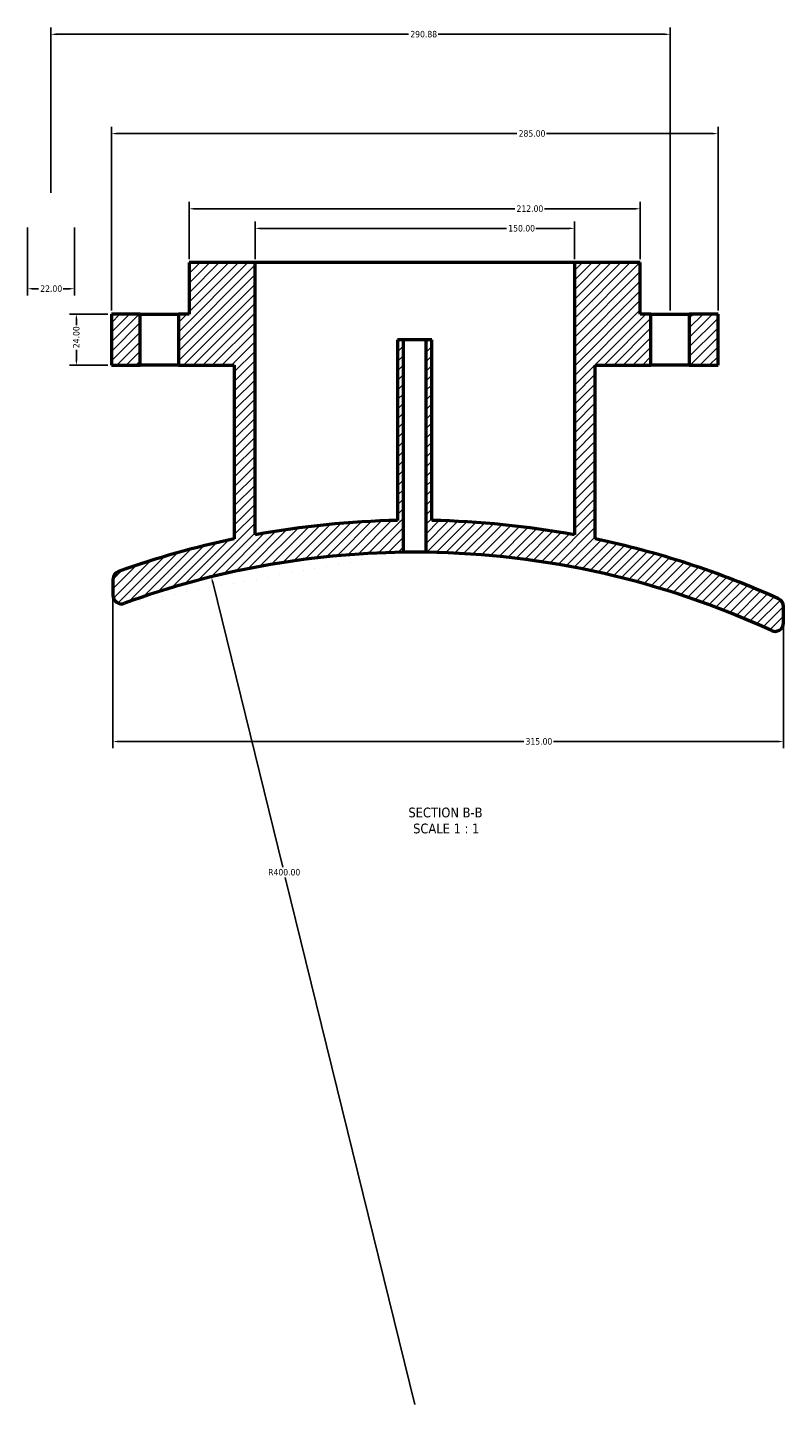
# Model space of a CAD drawing. Header units: millimetres. Extents: x -203 to 1305, y -1114 to 1124.
# Tile 1 of 8: x 316 to 671, y -1114 to -467. Entities that reach past the tile are written whole.
import ezdxf

# ---------------------------------------------------------------- set-up
doc = ezdxf.new("R2010")
doc.units = ezdxf.units.MM
for name, color, linetype, lineweight in [('Dimension (ANSI)', 7, 'Continuous', 25), ('Hatch (ANSI)', 7, 'Continuous', 18), ('Symbol (ANSI)', 7, 'Continuous', 25), ('Visible (ANSI)', 7, 'Continuous', 50)]:
    doc.layers.add(name, color=color, linetype=linetype, lineweight=lineweight)
doc.styles.add('Label Text (ANSI)', font='tahoma.ttf')
doc.styles.add('Note Text (ANSI)', font='tahoma.ttf')
doc.dimstyles.new('Default - mm (ANSI)', dxfattribs={"dimtxt": 3.048, "dimasz": 2.5, "dimexe": 3.175, "dimexo": 1.6002, "dimgap": 0.8, "dimtad": 0, "dimtoh": 1, "dimrnd": 1e-08, "dimzin": 4, "dimdsep": 46, "dimtxsty": 'Note Text (ANSI)', "dimcen": 0.09, "dimdle": 10, "dimclrd": 256, "dimclre": 256, "dimclrt": 256, "dimadec": 1, "dimazin": 1, "dimtfac": 1, "dimtofl": 0, "dimtmove": 0, "dimatfit": 3, "dimfxl": 1, "dimtolj": 1, "dimtzin": 4, "dimlwd": -1, "dimlwe": -1, "dimarcsym": 0})

# ---------------------------------------------------------------- blocks, each defined once
blk = doc.blocks.new('*D7')
at = {"layer": 'Defpoints', "color": 0, "transparency": 16777216}
for p in [(639.91, -517.24), (354.91, -601.92), (639.91, -601.92)]:
    blk.add_point(p, dxfattribs=at)
at = {"layer": 'Dimension (ANSI)', "transparency": 16777216}
for p, q in [((354.91, -600.32), (354.91, -514.06)), ((639.91, -600.32), (639.91, -514.06)), ((357.41, -517.24), (545.45, -517.24)), ((637.41, -517.24), (559.37, -517.24))]:
    blk.add_line(p, q, dxfattribs=at)
for points in [[(357.41, -516.82), (357.41, -517.66), (354.91, -517.24)], [(637.41, -516.82), (637.41, -517.66), (639.91, -517.24)]]:
    blk.add_solid(points, dxfattribs=at)
at = {"layer": 'Dimension (ANSI)', "color": 230, "true_color": 0xff0080, "transparency": 16777216, "insert": (546.25, -515.64), "char_height": 3.048, "attachment_point": 1, "style": 'Note Text (ANSI)'}
blk.add_mtext('\\A1;285.00', dxfattribs=at)
blk = doc.blocks.new('*D8')
at = {"layer": 'Defpoints', "color": 0, "transparency": 16777216}
for p in [(572.41, -561.72), (422.41, -577.72), (572.41, -577.72)]:
    blk.add_point(p, dxfattribs=at)
at = {"layer": 'Dimension (ANSI)', "transparency": 16777216}
for p, q in [((422.41, -576.12), (422.41, -558.55)), ((424.91, -561.72), (540.57, -561.72)), ((569.91, -561.72), (554.25, -561.72)), ((572.41, -576.12), (572.41, -558.55))]:
    blk.add_line(p, q, dxfattribs=at)
for points in [[(424.91, -561.31), (424.91, -562.14), (422.41, -561.72)], [(569.91, -561.31), (569.91, -562.14), (572.41, -561.72)]]:
    blk.add_solid(points, dxfattribs=at)
at = {"layer": 'Dimension (ANSI)', "color": 230, "true_color": 0xff0080, "transparency": 16777216, "insert": (541.37, -560.14), "char_height": 3.048, "attachment_point": 1, "style": 'Note Text (ANSI)'}
blk.add_mtext('\\A1;150.00', dxfattribs=at)
blk = doc.blocks.new('*D9')
at = {"layer": 'Defpoints', "color": 0, "transparency": 16777216}
for p in [(603.41, -552.51), (391.41, -577.72), (603.41, -577.72)]:
    blk.add_point(p, dxfattribs=at)
at = {"layer": 'Dimension (ANSI)', "transparency": 16777216}
for p, q in [((391.41, -576.12), (391.41, -549.33)), ((393.91, -552.51), (544.45, -552.51)), ((600.91, -552.51), (558.37, -552.51)), ((603.41, -576.12), (603.41, -549.33))]:
    blk.add_line(p, q, dxfattribs=at)
for points in [[(393.91, -552.09), (393.91, -552.93), (391.41, -552.51)], [(600.91, -552.09), (600.91, -552.93), (603.41, -552.51)]]:
    blk.add_solid(points, dxfattribs=at)
at = {"layer": 'Dimension (ANSI)', "color": 230, "true_color": 0xff0080, "transparency": 16777216, "insert": (545.25, -550.92), "char_height": 3.048, "attachment_point": 1, "style": 'Note Text (ANSI)'}
blk.add_mtext('\\A1;212.00', dxfattribs=at)
blk = doc.blocks.new('*D10')
at = {"layer": 'Defpoints', "color": 0, "transparency": 16777216}
for p in [(315.53, -559.63), (337.53, -559.63), (315.53, -590.05)]:
    blk.add_point(p, dxfattribs=at)
at = {"layer": 'Dimension (ANSI)', "transparency": 16777216}
for p, q in [((315.53, -561.23), (315.53, -593.23)), ((337.53, -561.23), (337.53, -593.23)), ((318.03, -590.05), (320.72, -590.05)), ((335.03, -590.05), (332.35, -590.05))]:
    blk.add_line(p, q, dxfattribs=at)
for points in [[(318.03, -589.64), (318.03, -590.47), (315.53, -590.05)], [(335.03, -589.64), (335.03, -590.47), (337.53, -590.05)]]:
    blk.add_solid(points, dxfattribs=at)
at = {"layer": 'Dimension (ANSI)', "color": 230, "true_color": 0xff0080, "transparency": 16777216, "insert": (321.52, -588.47), "char_height": 3.048, "attachment_point": 1, "style": 'Note Text (ANSI)'}
blk.add_mtext('\\A1;22.00', dxfattribs=at)
blk = doc.blocks.new('*D11')
at = {"layer": 'Defpoints', "color": 0, "transparency": 16777216}
for p in [(338.49, -601.92), (354.91, -601.92), (354.91, -625.92)]:
    blk.add_point(p, dxfattribs=at)
at = {"layer": 'Dimension (ANSI)', "transparency": 16777216}
for p, q in [((353.31, -601.92), (335.32, -601.92)), ((338.49, -604.42), (338.49, -607.11)), ((338.49, -623.42), (338.49, -618.74)), ((353.31, -625.92), (335.32, -625.92))]:
    blk.add_line(p, q, dxfattribs=at)
for points in [[(338.07, -604.42), (338.91, -604.42), (338.49, -601.92)], [(338.07, -623.42), (338.91, -623.42), (338.49, -625.92)]]:
    blk.add_solid(points, dxfattribs=at)
at = {"layer": 'Dimension (ANSI)', "color": 230, "true_color": 0xff0080, "transparency": 16777216, "insert": (336.9, -617.94), "char_height": 3.048, "attachment_point": 1, "rotation": 90, "style": 'Note Text (ANSI)'}
blk.add_mtext('\\A1;24.00', dxfattribs=at)
blk = doc.blocks.new('*D12')
at = {"layer": 'Defpoints', "color": 0, "transparency": 16777216}
for p in [(401.91, -725.29), (497.41, -1113.72)]:
    blk.add_point(p, dxfattribs=at)
at = {"layer": 'Dimension (ANSI)', "transparency": 16777216}
for p, q in [((402.51, -727.71), (435.42, -861.57)), ((497.41, -1113.72), (436.59, -866.35))]:
    blk.add_line(p, q, dxfattribs=at)
blk.add_solid([(402.92, -727.62), (402.11, -727.81), (401.91, -725.29)], dxfattribs=at)
at = {"layer": 'Dimension (ANSI)', "color": 230, "true_color": 0xff0080, "transparency": 16777216, "insert": (428.59, -862.37), "char_height": 3.048, "attachment_point": 1, "style": 'Note Text (ANSI)'}
blk.add_mtext('\\A1;R400.00', dxfattribs=at)
blk = doc.blocks.new('*D15')
at = {"layer": 'Defpoints', "color": 0, "transparency": 16777216}
for p in [(355.66, -733.93), (670.66, -746.88), (670.66, -802.57)]:
    blk.add_point(p, dxfattribs=at)
at = {"layer": 'Dimension (ANSI)', "transparency": 16777216}
for p, q in [((355.66, -735.53), (355.66, -805.74)), ((670.66, -748.48), (670.66, -805.74)), ((358.16, -802.57), (548.68, -802.57)), ((668.16, -802.57), (562.63, -802.57))]:
    blk.add_line(p, q, dxfattribs=at)
for points in [[(358.16, -802.15), (358.16, -802.98), (355.66, -802.57)], [(668.16, -802.15), (668.16, -802.98), (670.66, -802.57)]]:
    blk.add_solid(points, dxfattribs=at)
at = {"layer": 'Dimension (ANSI)', "color": 230, "true_color": 0xff0080, "transparency": 16777216, "insert": (549.48, -800.98), "char_height": 3.048, "attachment_point": 1, "style": 'Note Text (ANSI)'}
blk.add_mtext('\\A1;315.00', dxfattribs=at)
blk = doc.blocks.new('*D17')
at = {"layer": 'Defpoints', "color": 0, "transparency": 16777216}
for p in [(617.41, -470.63), (326.53, -546.63), (617.41, -601.92)]:
    blk.add_point(p, dxfattribs=at)
at = {"layer": 'Dimension (ANSI)', "transparency": 16777216}
for p, q in [((326.53, -545.03), (326.53, -467.45)), ((329.03, -470.63), (494.56, -470.63)), ((614.91, -470.63), (508.5, -470.63)), ((617.41, -600.32), (617.41, -467.45))]:
    blk.add_line(p, q, dxfattribs=at)
for points in [[(329.03, -470.21), (329.03, -471.04), (326.53, -470.63)], [(614.91, -470.21), (614.91, -471.04), (617.41, -470.63)]]:
    blk.add_solid(points, dxfattribs=at)
at = {"layer": 'Dimension (ANSI)', "color": 230, "true_color": 0xff0080, "transparency": 16777216, "insert": (495.36, -469.03), "char_height": 3.048, "attachment_point": 1, "style": 'Note Text (ANSI)'}
blk.add_mtext('\\A1;290.88', dxfattribs=at)

msp = doc.modelspace()

# ---------------------------------------------------------------- hatches: boundary and pattern name
at = {"layer": 'Hatch (ANSI)'}
h = msp.add_hatch(dxfattribs=at)
h.set_pattern_fill('ANSI31', color=256, scale=25.4, style=0)
h.set_pattern_definition([(45, (0, 0), (-2.245064, 2.245064), [])])
edge = h.paths.add_edge_path()
edge.add_line((386.406, -601.922), (386.406, -625.922))
edge.add_line((386.406, -625.922), (412.606, -625.922))
edge.add_line((412.606, -625.922), (412.606, -707.478))
edge.add_ellipse((497.406, -1113.722), major_axis=(-84.8, 406.244), ratio=1, start_angle=0, end_angle=7.791444)
edge.add_ellipse((359.656, -726.493), major_axis=(-1.341, 3.769), ratio=1, start_angle=0, end_angle=70.417845)
edge.add_line((355.656, -726.493), (355.656, -733.931))
edge.add_ellipse((359.656, -733.931), major_axis=(-4, 0), ratio=1, start_angle=0, end_angle=109.935699)
edge.add_ellipse((497.406, -1113.722), major_axis=(-136.386, 376.03), ratio=1, start_angle=340.809167, end_angle=360, ccw=False)
edge.add_line((492.206, -713.756), (492.206, -614.022))
edge.add_line((492.206, -614.022), (489.406, -614.022))
edge.add_line((489.406, -614.022), (489.406, -698.799))
edge.add_ellipse((497.406, -1113.722), major_axis=(-8, 414.923), ratio=1, start_angle=0, end_angle=9.307304)
edge.add_line((422.406, -705.555), (422.406, -577.722))
edge.add_line((422.406, -577.722), (391.406, -577.722))
edge.add_line((391.406, -577.722), (391.406, -601.922))
edge.add_line((391.406, -601.922), (386.406, -601.922))
h.paths.add_polyline_path([(368.406, -625.922), (368.406, -601.922), (354.906, -601.922), (354.906, -625.922)])
edge = h.paths.add_edge_path()
edge.add_line((608.406, -625.922), (608.406, -601.922))
edge.add_line((608.406, -601.922), (603.406, -601.922))
edge.add_line((603.406, -601.922), (603.406, -577.722))
edge.add_line((603.406, -577.722), (572.406, -577.722))
edge.add_line((572.406, -577.722), (572.406, -705.555))
edge.add_ellipse((497.406, -1113.722), major_axis=(75, 408.167), ratio=1, start_angle=0, end_angle=9.307304)
edge.add_line((505.406, -698.799), (505.406, -614.022))
edge.add_line((505.406, -614.022), (502.606, -614.022))
edge.add_line((502.606, -614.022), (502.606, -713.756))
edge.add_ellipse((497.406, -1113.722), major_axis=(5.2, 399.966), ratio=1, start_angle=335.977458, end_angle=360, ccw=False)
edge.add_ellipse((666.656, -746.883), major_axis=(-1.676, -3.632), ratio=1, start_angle=0, end_angle=114.767408)
edge.add_line((670.656, -746.883), (670.656, -739.188))
edge.add_ellipse((666.656, -739.188), major_axis=(4, 0), ratio=1, start_angle=0, end_angle=65.682011)
edge.add_ellipse((497.406, -1113.722), major_axis=(170.897, 378.179), ratio=1, start_angle=0, end_angle=12.527278)
edge.add_line((582.206, -707.478), (582.206, -625.922))
edge.add_line((582.206, -625.922), (608.406, -625.922))
h.paths.add_polyline_path([(626.406, -601.922), (626.406, -625.922), (639.906, -625.922), (639.906, -601.922)])

# ---------------------------------------------------------------- linework, layer by layer
at = {"layer": 'Visible (ANSI)'}
for p, q in [((422.406, -577.722), (391.406, -577.722)), ((391.406, -577.722), (391.406, -601.922)), ((422.406, -705.555), (422.406, -577.722)), ((572.406, -577.722), (422.406, -577.722)), ((603.406, -577.722), (572.406, -577.722)), ((572.406, -577.722), (572.406, -705.555)), ((603.406, -601.922), (603.406, -577.722)), ((368.406, -601.922), (354.906, -601.922)), ((354.906, -601.922), (354.906, -625.922)), ((368.406, -625.922), (368.406, -601.922)), ((368.406, -601.922), (386.406, -601.922)), ((386.406, -601.922), (386.406, -625.922)), ((391.406, -601.922), (386.406, -601.922)), ((608.406, -601.922), (603.406, -601.922)), ((608.406, -625.922), (608.406, -601.922)), ((608.406, -601.922), (626.406, -601.922)), ((626.406, -601.922), (626.406, -625.922)), ((639.906, -601.922), (626.406, -601.922)), ((639.906, -625.922), (639.906, -601.922)), ((492.206, -614.022), (489.406, -614.022)), ((489.406, -614.022), (489.406, -698.799)), ((492.206, -713.756), (492.206, -614.022)), ((502.606, -614.022), (492.206, -614.022)), ((505.406, -614.022), (502.606, -614.022)), ((502.606, -614.022), (502.606, -713.756)), ((505.406, -698.799), (505.406, -614.022)), ((354.906, -625.922), (368.406, -625.922)), ((386.406, -625.922), (368.406, -625.922)), ((386.406, -625.922), (412.606, -625.922)), ((412.606, -625.922), (412.606, -707.478)), ((582.206, -707.478), (582.206, -625.922)), ((582.206, -625.922), (608.406, -625.922)), ((626.406, -625.922), (608.406, -625.922)), ((626.406, -625.922), (639.906, -625.922)), ((355.656, -726.493), (355.656, -733.931)), ((670.656, -746.883), (670.656, -739.188))]:
    msp.add_line(p, q, dxfattribs=at)
for centre, radius, start, end in [((497.406, -1113.722), 415, 91.104565, 100.411869), ((497.406, -1113.722), 415, 79.588131, 88.895435), ((497.406, -1113.722), 415, 101.790711, 109.582155), ((497.406, -1113.722), 415, 65.682011, 78.209289), ((497.406, -1113.722), 400, 90.744866, 109.935699), ((497.406, -1113.722), 400, 65.232592, 89.255134), ((359.656, -726.493), 4, 109.582155, 180), ((359.656, -733.931), 4, 180, 289.935699), ((666.656, -739.188), 4, 0, 65.682011), ((666.656, -746.883), 4, 245.232592, 0)]:
    msp.add_arc(centre, radius, start, end, dxfattribs=at)
msp.add_open_spline([(502.606, -713.756), (502.606, -713.756), (502.476, -713.754), (501.945, -713.747), (501.545, -713.743), (500.621, -713.734), (500.037, -713.73), (498.756, -713.723), (498.059, -713.722), (496.753, -713.722), (496.057, -713.723), (494.776, -713.73), (494.191, -713.734), (493.268, -713.743), (492.867, -713.747), (492.337, -713.754), (492.206, -713.756), (492.206, -713.756)], degree=3, knots=[0, 0, 0, 0, 0.1958794, 0.1958794, 0.3917589, 0.3917589, 0.5876383, 0.5876383, 0.7835178, 0.7835178, 0.9793972, 0.9793972, 1.1752767, 1.1752767, 1.3711561, 1.3711561, 1.5670356, 1.5670356, 1.5670356, 1.5670356], dxfattribs=at)

# ---------------------------------------------------------------- texts
at = {"layer": 'Symbol (ANSI)', "char_height": 4.572, "attachment_point": 7, "style": 'Label Text (ANSI)'}
for s, insert in [('SECTION B-B', (494.453, -838.243)), ('SCALE 1 : 1', (496.676, -845.755))]:
    msp.add_mtext(s, dxfattribs=dict(at, insert=insert))

# ---------------------------------------------------------------- dimensions: what is measured, and where the dimension line sits
at = {"layer": 'Dimension (ANSI)'}
for base, p1, p2, angle, picture, middle in [((617.406218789, -470.627137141), (326.531218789, -546.627137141), (617.406218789, -601.921719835), 180, '*D17', (501.531218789, -470.627137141)), ((639.906, -517.238), (354.906, -601.922), (639.906, -601.922), 180, '*D7', (552.406, -517.238)), ((603.406, -552.51), (391.406, -577.722), (603.406, -577.722), 180, '*D9', (551.406, -552.51)), ((315.531, -590.054), (337.531, -559.627), (315.531, -559.627), 180, '*D10', (326.531, -590.054)), ((338.49, -601.922), (354.906, -625.922), (354.906, -601.922), 270, '*D11', (338.49, -612.922))]:
    dim = msp.add_linear_dim(base=base, p1=p1, p2=p2, angle=angle, dimstyle='Default - mm (ANSI)', override={"dimtoh": 0, "dimdec": 2, "dimtp": 0, "dimtm": 0, "dimtdec": 2, "dimatfit": 1}, dxfattribs=at)
    dim.commit()
    dim.dimension.update_dxf_attribs({"geometry": picture, "text_midpoint": middle, "dimtype": 160})
for base, p1, p2, picture, middle in [((572.406, -561.722), (422.406, -577.722), (572.406, -577.722), '*D8', (547.406, -561.722)), ((670.656, -802.567), (355.656, -733.931), (670.656, -746.883), '*D15', (555.656, -802.567))]:
    dim = msp.add_linear_dim(base=base, p1=p1, p2=p2, dimstyle='Default - mm (ANSI)', override={"dimtoh": 0, "dimdec": 2, "dimtp": 0, "dimtm": 0, "dimtdec": 2, "dimatfit": 1}, dxfattribs=at)
    dim.commit()
    dim.dimension.update_dxf_attribs({"geometry": picture, "text_midpoint": middle, "dimtype": 160})
dim = msp.add_radius_dim(center=(497.406, -1113.722), mpoint=(401.915, -725.287), dimstyle='Default - mm (ANSI)', override={"dimtih": 1, "dimdec": 2, "dimcen": 0, "dimdle": 0, "dimtp": 0, "dimtm": 0, "dimtdec": 2, "dimtmove": 2}, dxfattribs=at)
dim.commit()
dim.dimension.update_dxf_attribs({"geometry": '*D12', "text_midpoint": (436.006, -863.961), "dimtype": 164})

doc.saveas('drawing.dxf')
